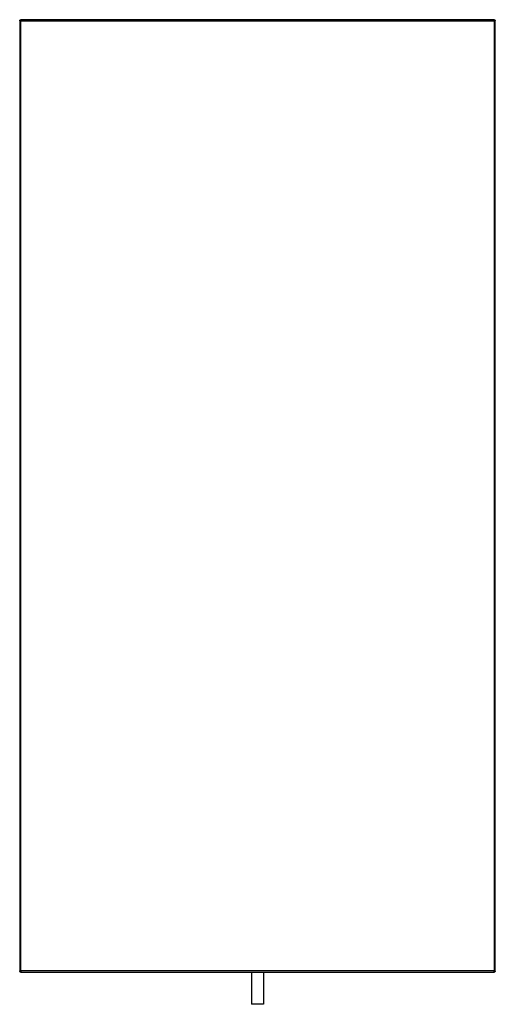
# Model space of a CAD drawing. Header units: millimetres. Extents: x 0 to 400, y -827 to 0.
import ezdxf

# ---------------------------------------------------------------- set-up
doc = ezdxf.new("R2010")
doc.units = ezdxf.units.MM
doc.header["$MEASUREMENT"] = 0
doc.layers.add('5 Hatches', color=7, linetype='Continuous', lineweight=35)
doc.layers.add('62 Storage', color=7, linetype='Continuous', lineweight=35)

# ---------------------------------------------------------------- blocks, each defined once
blk = doc.blocks.new('MACRO_0_dea85d95-f9d8-4e6b-aae4-ee5d44df0f12')
at = {"layer": '62 Storage', "color": 7, "linetype": 'Continuous', "lineweight": 25, "ltscale": 50}
for p, q in [((399, 0), (1, 0)), ((1, 0), (1, -1)), ((1, -1), (0, -1)), ((0, -1), (0, -799)), ((0.08, -0.62), (0.09, -0.58)), ((0.09, -0.58), (0.22, -0.38)), ((0.1, -0.58), (0.13, -0.5)), ((0.13, -0.5), (0.19, -0.43)), ((0.22, -0.38), (0.29, -0.29)), ((0.29, -0.29), (0.38, -0.22)), ((0.38, -0.22), (0.58, -0.09)), ((0.49, -0.15), (0.55, -0.11)), ((0.58, -0.09), (0.62, -0.08)), ((1, -1), (399, -1)), ((1, -799), (1, -1)), ((399, -1), (399, 0)), ((399, -1), (399, -799)), ((400, -1), (399, -1)), ((399.38, -0.08), (399.5, -0.13)), ((399.5, -0.13), (399.71, -0.29)), ((399.92, -0.62), (399.97, -0.78)), ((399.97, -0.78), (400, -1)), ((400, -799), (400, -1)), ((0.02, -799.18), (0, -799)), ((0, -799), (1, -799)), ((0.08, -799.38), (0.02, -799.18)), ((0.5, -799.87), (0.29, -799.71)), ((0.62, -799.92), (0.5, -799.87)), ((0.55, -799.89), (0.54, -799.89)), ((0.62, -799.92), (0.55, -799.89)), ((1, -799), (1, -800)), ((399, -799), (1, -799)), ((1, -800), (399, -800)), ((194.97, -800), (195, -827)), ((205.08, -800), (205, -827)), ((399, -799), (400, -799)), ((399, -800), (399, -799)), ((399.42, -799.91), (399.38, -799.92)), ((399.62, -799.78), (399.42, -799.91)), ((399.71, -799.71), (399.62, -799.78)), ((399.78, -799.62), (399.71, -799.71)), ((399.91, -799.42), (399.78, -799.62)), ((399.92, -799.38), (399.91, -799.42)), ((205, -827), (195, -827))]:
    blk.add_line(p, q, dxfattribs=at)
for points in [[(0, -1), (0.02, -0.82), (0.08, -0.62)], [(0.62, -0.08), (0.78, -0.03), (1, 0)], [(399, 0), (399.18, -0.02), (399.38, -0.08)], [(399.71, -0.29), (399.89, -0.55), (399.92, -0.62)], [(0.08, -799.38), (0.08, -799.38), (0.03, -799.22), (0, -799)], [(0.29, -799.71), (0.11, -799.45), (0.08, -799.38), (0.08, -799.38)], [(0.29, -799.71), (0.13, -799.5), (0.11, -799.46)], [(1, -800), (0.82, -799.98), (0.62, -799.92)]]:
    blk.add_lwpolyline(points, dxfattribs=at)
for centre, start, end in [((1, -1), 90, 180), ((399, -1), 0, 90), ((1, -799), 180, 270), ((399, -799), 270, 0)]:
    blk.add_arc(centre, 1, start, end, dxfattribs=at)

msp = doc.modelspace()

# ---------------------------------------------------------------- block references
at = {"color": 7, "linetype": 'ByBlock'}
msp.add_blockref('MACRO_0_dea85d95-f9d8-4e6b-aae4-ee5d44df0f12', (0, 0), dxfattribs=at)

doc.saveas('drawing.dxf')
